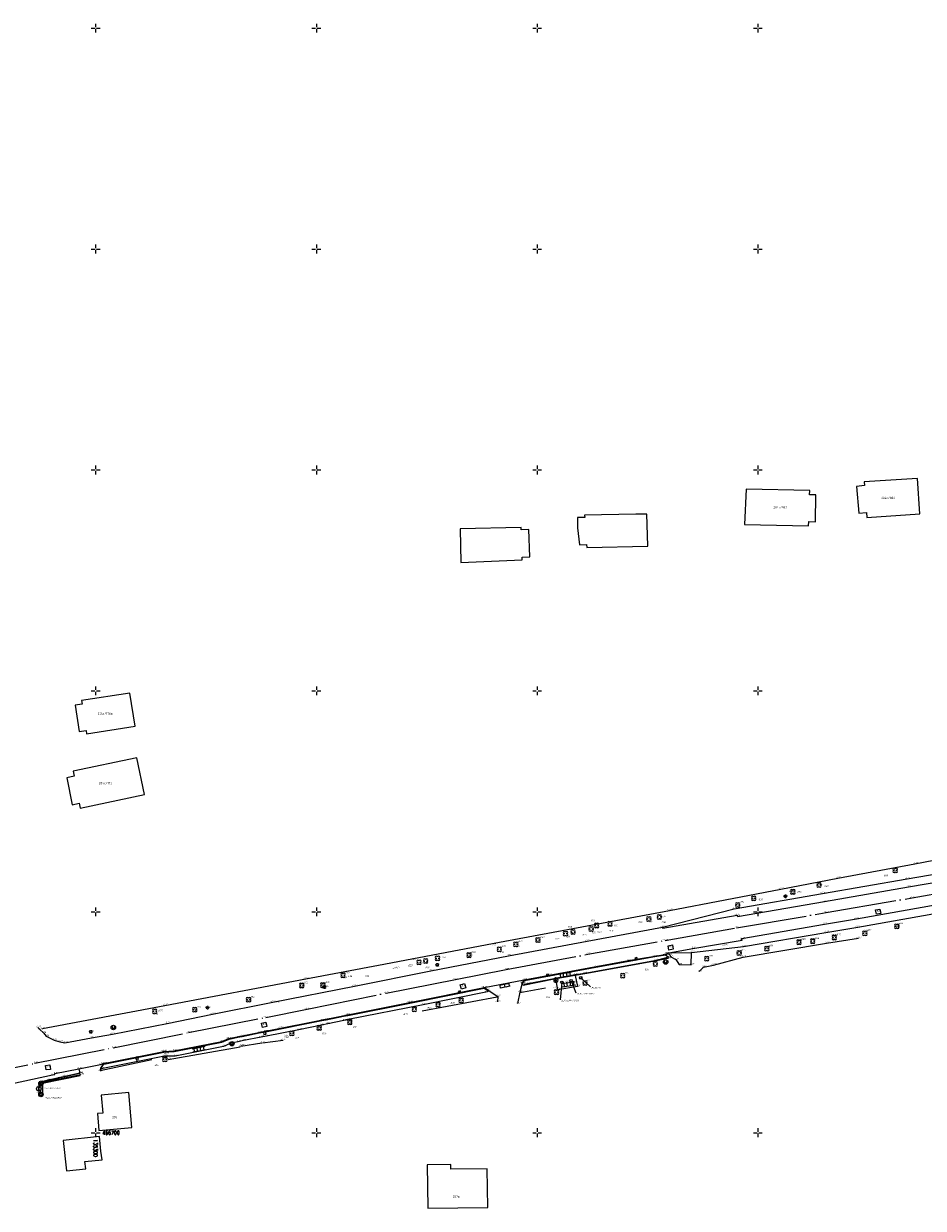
# Model space of a CAD drawing. Header units: metres. Extents: x 132947 to 136301, y 465956 to 467151.
# Tile 20 of 28: x 135284 to 135487, y 466683 to 466951. Entities that reach past the tile are written whole.
import ezdxf
from ezdxf.enums import TextEntityAlignment as Align

# ---------------------------------------------------------------- set-up
doc = ezdxf.new("R2010")
doc.units = ezdxf.units.M
doc.linetypes.add('ASWEG', pattern=[18, 16, -1, 0, -1])
doc.layers.get('0').update_dxf_attribs({"color": 8})
for name, color, linetype, lineweight in [('B-WE-GR-BOOM-T18', 253, 'Continuous', 18), ('B-WE-GW-HOOGTE-T18', 253, 'Continuous', 18), ('B-WE-IE-T18', 10, 'Continuous', 18), ('B-WE-IE-TERREINAFSCHEIDING_KUNSTMATIG_HEKWERK-G', 20, 'IE-TERREINAFSCHEIDING-KUNSTMATIG', 18), ('B-WE-IE-TERREINAFSCHEIDING_NATUURLIJK_HAAG-G', 60, 'IE-TERREINAFSCHEIDING-NATUURLIJK-HAAG', 18), ('B-WE-KL-ET_LS_OV_LICHTMAST-S', 190, 'Continuous', 25), ('N-WE-OG-BEBOUWING_HUISNUMMER-T25', 7, 'Continuous', 25), ('Q03_Asweg', 8, 'ASWEG', 18), ('Q235_Trottoirkolk', 8, 'Continuous', 18), ('Q251_Caikast', 8, 'Continuous', 18), ('Q26_Boom', 8, 'Continuous', 18), ('Q28_Rioolput_gem', 8, 'Continuous', 18), ('Q30_Verkeersbord', 8, 'Continuous', 18), ('Q39_Puntobject_overig', 8, 'Continuous', 18), ('Q54_Afvalbak', 8, 'Continuous', 18), ('S02_Klinkers', 8, 'Continuous', 18), ('S03_Tegels', 8, 'Continuous', 18), ('S100_Ruitkruis', 8, 'Continuous', 18), ('T10_Doorgang', 8, 'DOORGANG', 25), ('V011_Kant_asfalt', 8, 'Continuous', 18), ('V012_Kant_beton', 8, 'Continuous', 18), ('V02_Kant_klinkers', 8, 'Continuous', 18), ('V03_Kant_tegels', 8, 'Continuous', 18), ('V05_Kant_grindpuin', 8, 'Continuous', 18), ('W01_Kant_sloot', 8, 'Continuous', 18)]:
    doc.layers.add(name, color=color, linetype=linetype, lineweight=lineweight)
doc.layers.add('B-XX-OG-BEBOUWING-GV', color=8, linetype='Continuous')
doc.styles.add('NLCS-ISO-M200-T18_CURSIEF', font='NLCS-ISO.ttf', dxfattribs={"oblique": 15, "height": 0.36})
doc.styles.add('NLCS-ISO-M200-T25', font='NLCS-ISO.ttf', dxfattribs={"height": 0.5})
doc.styles.add('Romans', font='romans.shx', dxfattribs={"width": 0.7, "height": 0.9})
doc.styles.get("Standard").update_dxf_attribs({"font": 'romand.shx'})
doc.linetypes.add('DOORGANG', pattern='A,2,-2,[15,fgm.shx,S=1,R=0,X=0,Y=0],-4', length=8)
doc.linetypes.add('IE-TERREINAFSCHEIDING-KUNSTMATIG', pattern='A,4,[82,NLCS.SHX,S=0.75,R=90,X=0,Y=0],4,-2', length=10)
doc.linetypes.add('IE-TERREINAFSCHEIDING-NATUURLIJK-HAAG', pattern='A,7,-1.5,[67,NLCS.SHX,S=0.75,R=45,X=0,Y=0],-1.5', length=10)

# ---------------------------------------------------------------- blocks, each defined once
blk = doc.blocks.new('cai')
blk.add_circle((0, 0), 1)
at = {"width": 0.714}
blk.add_text('C', height=1, dxfattribs=at).set_placement((0.087, 0.002), align=Align.MIDDLE_CENTER)
blk = doc.blocks.new('aandbord')
blk.add_lwpolyline([(0.707, 0.707), (0, -1), (-0.707, 0.707)])
blk.add_circle((0, 0), 1)
blk = doc.blocks.new('rioolput')
for points in [[(-1, -1), (-1, 1)], [(-1, 1), (1, 1)], [(1, 1), (1, -1)], [(1, -1), (-1, -1)]]:
    blk.add_lwpolyline(points)
blk = doc.blocks.new('kolkl')
for points in [[(-0.498, 0), (-0.498, -0.998)], [(0.498, -1), (0.5, 0)], [(-0.498, -0.998), (0.498, -1)]]:
    blk.add_lwpolyline(points)
blk = doc.blocks.new('boom')
for centre, start, end in [((-0.499999, 0.499999), 0, 270), ((-0.499999, -0.499999), 90, 0), ((0.499999, 0.499999), 270, 180), ((0.499999, -0.499999), 180, 90)]:
    blk.add_arc(centre, 0.499999, start, end)
blk = doc.blocks.new('TEGELS2')
for points in [[(2, 2.25), (0, 2.25)], [(0, 0.75), (2, 0.75)], [(0.25, 3), (0.25, -3)], [(1.75, 3), (1.75, -3)], [(0, -0.75), (2, -0.75)], [(0, -2.25), (2, -2.25)]]:
    blk.add_lwpolyline(points)
blk = doc.blocks.new('klinkers2')
for p, q in [((0.01, 1.15), (0.31, 1.15)), ((0.31, -2.3), (0.31, 2.3)), ((0.31, 2.1), (1.51, 2.1)), ((0.31, 0), (1.51, 0)), ((1.51, -2.3), (1.51, 2.3)), ((1.51, 1.05), (1.81, 1.05)), ((0.01, -1.15), (0.31, -1.15)), ((0.31, -2.1), (1.51, -2.1)), ((1.51, -1.05), (1.81, -1.05))]:
    blk.add_line(p, q)
blk = doc.blocks.new('afvalbak')
for points in [[(-0.5, -0.5), (0, 0.5), (0.5, -0.5)], [(-0.35, -0.2), (0.35, -0.2)]]:
    blk.add_lwpolyline(points)
for start, end in [(0, 180), (180, 0)]:
    blk.add_arc((0, 0), 1, start, end)
blk = doc.blocks.new('punt')
blk.add_circle((0, 0), 0.6)
blk = doc.blocks.new('ruitkruis')
for p, q in [((-2, 0), (-0.4, 0)), ((0, 2), (0, 0.4)), ((0.4, 0), (2, 0)), ((0, -0.4), (0, -2))]:
    blk.add_line(p, q)
blk = doc.blocks.new('SKL-ET_OV_LICHTMAST-SO')
at = {"color": 0, "linetype": 'ByBlock', "lineweight": 18}
for points in [[(-1.2, 0), (-2, 0)], [(-1.4, 1.4), (-0.9, 0.9)], [(0, 2), (0, 1.2)], [(0.9, 0.9), (1.4, 1.4)], [(2, 0), (1.2, 0)], [(-1.4, -1.4), (-0.9, -0.9)], [(0, -1.2), (0, -2)], [(0.9, -0.9), (1.4, -1.4)]]:
    blk.add_lwpolyline(points, dxfattribs=at)
blk.add_circle((0, 0), 1, dxfattribs=at)

msp = doc.modelspace()

# ---------------------------------------------------------------- linework, layer by layer
at = {"layer": 'B-WE-IE-TERREINAFSCHEIDING_KUNSTMATIG_HEKWERK-G'}
for points in [[(135287.96, 466723.57), (135315.69, 466728.82), (135347.59, 466734.84), (135364.04, 466737.91), (135391.47, 466743.1), (135429.96, 466750.31), (135455.23, 466755.11), (135468.07, 466757.57), (135485.58, 466760.88), (135498.85, 466763.39), (135508.29, 466765.19), (135507.77, 466768.25), (135519.28, 466769.84)], [(135401.88, 466732.73), (135396.1, 466731.69)], [(135390.92, 466730.71), (135374, 466727.47)], [(135316.41, 466716.6), (135332.77, 466719.46)], [(135337.82, 466720.3), (135342.45, 466720.94)], [(135296.53, 466712.89), (135287.97, 466711.16), (135288, 466709.43), (135288.01, 466708.68)]]:
    msp.add_lwpolyline(points, dxfattribs=at)
at = {"layer": 'B-WE-IE-TERREINAFSCHEIDING_NATUURLIJK_HAAG-G'}
for points in [[(135301.03, 466714.05), (135312.76, 466716.56)], [(135296.66, 466713.13), (135288.03, 466711.38), (135287.67, 466710.92), (135287.58, 466710.41), (135287.55, 466708.79)]]:
    msp.add_lwpolyline(points, dxfattribs=at)
at = {"layer": 'B-XX-OG-BEBOUWING-GV'}
for points in [[(135472.9, 466840.25), (135474.59, 466840.39), (135474.68, 466839.25), (135486.7, 466840.06), (135486.16, 466848.09), (135474.04, 466847.28), (135474.11, 466846.45), (135472.32, 466846.28)], [(135461.7, 466844.37), (135461.73, 466845.36), (135447.32, 466845.68), (135447, 466837.65), (135461.48, 466837.36), (135461.51, 466838.3), (135463.02, 466838.29), (135463.15, 466844.36)], [(135411.29, 466832.44), (135425.05, 466832.73), (135424.91, 466837.66), (135424.84, 466840), (135422.33, 466839.96), (135410.76, 466839.79), (135410.77, 466839.24), (135409.13, 466839.21), (135409.17, 466836.91), (135409.6, 466833.08), (135411.21, 466833.13)], [(135396.38, 466836.45), (135396.36, 466836.97), (135382.55, 466836.7), (135382.7, 466829.05), (135396.63, 466829.62), (135396.61, 466830.24), (135398.34, 466830.33), (135398.13, 466836.53)], [(135296.82, 466797.78), (135296.95, 466797), (135295.36, 466796.75), (135296.29, 466790.82), (135297.84, 466791.06), (135297.96, 466790.26), (135308.94, 466791.98), (135307.76, 466799.49)], [(135295.11, 466780.69), (135293.45, 466780.32), (135294.67, 466774.24), (135296.3, 466774.6), (135296.54, 466773.42), (135311.04, 466776.52), (135309.35, 466784.81), (135294.88, 466781.84)], [(135300.4, 466704.33), (135300.74, 466700.51), (135308.21, 466701.18), (135307.51, 466709.08), (135301.23, 466708.52), (135301.6, 466704.43)], [(135297.57, 466693.45), (135301.48, 466693.88), (135301.16, 466695.81), (135300.86, 466699.15), (135292.63, 466698.26), (135293.38, 466691.34), (135297.75, 466691.82)], [(135375.08, 466692.71), (135375.21, 466682.89), (135388.8, 466683.07), (135388.68, 466691.83), (135380.47, 466691.72), (135380.46, 466692.79)]]:
    msp.add_lwpolyline(points, close=True, dxfattribs=at)
at = {"layer": 'Q03_Asweg'}
msp.add_polyline3d([(135268.98, 466712.28, -0.19), (135286.26, 466715.7, -0.17), (135303.98, 466719.24, -0.18), (135321.07, 466722.66, -0.13), (135338.52, 466726.09, -0.11), (135347.89, 466727.96, -0.13), (135365.8, 466731.58, -0.12), (135381.48, 466734.69, -0.11), (135393.02, 466736.9, -0.1), (135411.47, 466740.39, -0.1), (135428.98, 466743.51, -0.09), (135445.13, 466746.34, -0.11), (135465.49, 466749.83, -0.08), (135484.91, 466753.16, -0.06), (135500.03, 466755.76, -0.05), (135517.93, 466758.88, -0.04), (135517.65, 466758.78, -0.05), (135533.19, 466761.42, -0.04), (135550.02, 466764.39, -0.02), (135567.6, 466767.51, -0.03), (135582.4, 466770.17, -0.03)], dxfattribs=at)
at = {"layer": 'Q39_Puntobject_overig'}
for points in [[(135409.87, 466735.03), (135412.12, 466732.99)], [(135407.68, 466734.38), (135408.79, 466731.64)]]:
    msp.add_lwpolyline(points, dxfattribs=at)
at = {"layer": 'Q39_Puntobject_overig', "elevation": 0.01}
msp.add_lwpolyline([(135405.63, 466734.02), (135405.19, 466730.04)], dxfattribs=at)
at = {"layer": 'T10_Doorgang'}
msp.add_polyline3d([(135332.93, 466719.55, -0.11), (135337.66, 466720.3, -0.18)], dxfattribs=at)
at = {"layer": 'V011_Kant_asfalt'}
for points in [[(135286.93, 466723.84, -0.23), (135287.37, 466723.33, -0.24), (135288.18, 466722.57, -0.26), (135288.82, 466721.81, -0.26), (135290.65, 466720.97, -0.24), (135291.88, 466720.58, -0.23), (135293.02, 466720.3, -0.23), (135299.06, 466721.45, -0.24), (135303.84, 466722.3, -0.25), (135316.2, 466724.75, -0.24), (135326.49, 466726.85, -0.22), (135340.14, 466729.54, -0.22), (135358.6, 466733.17, -0.22), (135375.89, 466736.62, -0.18), (135393.54, 466740.06, -0.16), (135411.34, 466743.35, -0.17), (135428.42, 466746.52, -0.17), (135428.49, 466746.27, -0.15), (135445.29, 466749.24, -0.19), (135445.35, 466748.94, -0.18), (135465.09, 466752.31, -0.17), (135484.13, 466755.62, -0.14), (135499.65, 466758.29, -0.14)], [(135281.16, 466711.14, -0.2), (135290.22, 466713.06, -0.18), (135290.8, 466713.2, -0.19), (135290.79, 466713.38, -0.18), (135296.2, 466714.48, -0.2), (135301.13, 466715.41, -0.2), (135301.77, 466715.67, -0.22), (135315.42, 466718.4, -0.19), (135317.75, 466718.49, -0.19), (135328.56, 466720.62, -0.21), (135330.19, 466721.33, -0.2), (135341.88, 466723.68, -0.19), (135357.09, 466726.68, -0.2), (135371.13, 466729.49, -0.18), (135388, 466732.86, -0.2), (135397.09, 466734.58, -0.18), (135402.74, 466735.65, -0.17), (135420.67, 466738.95, -0.15), (135429.37, 466740.42, -0.16), (135429.51, 466740.57, -0.15), (135429.52, 466740.68, -0.15), (135429.84, 466740.71, -0.16), (135435.3, 466741.72, -0.14), (135446.44, 466743.58, -0.15), (135446.35, 466743.92, -0.17), (135465.08, 466747.17, -0.15), (135472.31, 466748.41, -0.16), (135490.62, 466751.61, -0.15)]]:
    msp.add_polyline3d(points, dxfattribs=at)
at = {"layer": 'V012_Kant_beton'}
for points in [[(135429.74, 466739.43, -0.04), (135427.04, 466738.93, 0), (135410.78, 466735.97, -0.02), (135408.63, 466735.61, -0.01), (135404.22, 466734.79, 0), (135396.86, 466733.35, -0.08)], [(135296.46, 466713.36, -0.13), (135293.04, 466712.63, -0.09), (135292, 466712.42, -0.07), (135289.66, 466711.83, -0.02), (135287.68, 466711.39, 0), (135287.56, 466711.3, 0), (135287.45, 466711.15, 0.01), (135287.46, 466711.03, 0.01), (135287.45, 466710.95, 0.02)]]:
    msp.add_polyline3d(points, dxfattribs=at)
at = {"layer": 'V02_Kant_klinkers'}
for points in [[(135429.84, 466740.71, -0.16), (135429.91, 466740.25, -0.19), (135430.01, 466740.32, -0.19), (135430.29, 466739.81, -0.25), (135431.41, 466739.2, -0.32), (135432.17, 466738.03, -0.38), (135434.92, 466738.02, -0.43), (135434.98, 466740.81, -0.21)], [(135388, 466732.86, -0.2), (135391.09, 466730.85, -0.1), (135391.06, 466729.63, -0.09)], [(135397.09, 466734.58, -0.18), (135396.58, 466733.82, -0.16), (135396.07, 466731.83, -0.16), (135395.57, 466729.23, -0.1)], [(135296.2, 466714.48, -0.2), (135296.45, 466713.46, -0.2), (135293.01, 466712.74, -0.19), (135289.61, 466711.98, -0.19), (135287.67, 466711.52, -0.17), (135287.46, 466711.42, -0.19), (135287.36, 466711.3, -0.19), (135287.3, 466711.06, -0.18), (135287.11, 466710.37, -0.15), (135287.04, 466710.26, -0.16), (135287.03, 466709.56, -0.16), (135287.22, 466708.88, -0.2)]]:
    msp.add_polyline3d(points, dxfattribs=at)
at = {"layer": 'V03_Kant_tegels'}
for points in [[(135428.42, 466746.52, -0.17), (135444.6, 466750.66, -0.21), (135464.67, 466754.16, -0.26), (135483.82, 466757.46, -0.22), (135499.22, 466760.12, -0.2), (135517.01, 466763.16, -0.2), (135522.61, 466764.18, -0.21), (135533.61, 466766.08, -0.19), (135551.65, 466769.15, -0.17), (135569.54, 466772.25, -0.18), (135571.62, 466772.6, -0.15), (135585.74, 466775.37, -0.17)], [(135429.84, 466740.71, -0.16), (135434.98, 466740.81, -0.21), (135446.75, 466742.11, -0.22), (135465.42, 466745.34, -0.23), (135472.61, 466746.53, -0.25), (135490.9, 466749.76, -0.25), (135509.32, 466752.93, -0.21), (135514.57, 466753.86, -0.21), (135523.66, 466755.39, -0.24), (135540.74, 466758.31, -0.19), (135558.3, 466761.38, -0.16), (135569.72, 466763.26, -0.2), (135574.98, 466764.29, -0.2)], [(135396.77, 466733.42, -0.12), (135396.72, 466733.79, -0.05), (135397.15, 466734.46, -0.04), (135413.31, 466737.44, -0.02), (135426.66, 466739.88, -0.01), (135429.04, 466740.26, -0.03), (135429.73, 466739.74, -0.07), (135427.01, 466738.99, -0.01), (135410.77, 466736.05, 0), (135408.61, 466735.69, 0.01), (135404.26, 466734.88, 0.02), (135397.9, 466733.66, -0.03), (135396.77, 466733.42, -0.12)], [(135408.63, 466735.61, -0.01), (135409.16, 466733.12, -0.01), (135404.68, 466732.36, 0.01), (135404.22, 466734.79, 0)], [(135330.61, 466720.27, -0.06), (135328.98, 466719.54, -0.06), (135318, 466717.33, -0.05), (135315.61, 466717.29, 0.07), (135301.27, 466714.48, -0.07), (135301.24, 466714.59, -0.08), (135301.87, 466715.56, -0.07), (135301.88, 466715.54, -0.07), (135315.44, 466718.25, -0.06), (135317.76, 466718.34, -0.06), (135328.57, 466720.46, -0.07), (135330.22, 466721.19, -0.06), (135332.18, 466721.6, -0.06), (135333.19, 466721.8, -0.18), (135337.08, 466722.57, -0.15), (135338.47, 466722.86, -0.05), (135351.22, 466725.36, -0.06), (135352.2, 466725.55, -0.18), (135356.14, 466726.35, -0.17), (135357.12, 466726.56, -0.06), (135371.17, 466729.35, -0.03), (135388, 466732.69, -0.05), (135388.66, 466732.25, -0.03), (135388.73, 466731.88, -0.03), (135374.17, 466728.92, -0.04), (135357.24, 466725.59, -0.04), (135356.25, 466725.36, -0.12), (135352.56, 466724.6, -0.14), (135351.14, 466724.3, -0.06), (135346.05, 466723.31, -0.07), (135338.67, 466721.82, -0.04), (135337.52, 466721.64, -0.12), (135333.52, 466720.83, -0.14), (135332.29, 466720.53, -0.07), (135330.61, 466720.27, -0.06)]]:
    msp.add_polyline3d(points, dxfattribs=at)
at = {"layer": 'V05_Kant_grindpuin'}
msp.add_polyline3d([(135301.77, 466715.67, -0.22), (135301.1, 466714.63, -0.15), (135301.09, 466713.92, -0.17)], dxfattribs=at)
at = {"layer": 'W01_Kant_sloot'}
msp.add_polyline3d([(135436.7, 466736.47, -0.71), (135437.68, 466737.43, -0.59), (135439.98, 466737.94, -0.77), (135446.65, 466739.75, -0.43), (135465.53, 466742.87, -0.46), (135472.82, 466744.02, -0.41)], dxfattribs=at)

# ---------------------------------------------------------------- block references
at = {"layer": 'B-WE-KL-ET_LS_OV_LICHTMAST-S', "xscale": 0.2, "yscale": 0.2, "zscale": 0.2}
for p in [(135456.22, 466753.48, -0.26), (135377.37, 466738, -0.17), (135351.81, 466732.95, -0.23), (135325.32, 466728.3), (135298.91, 466722.83, -0.29)]:
    msp.add_blockref('SKL-ET_OV_LICHTMAST-SO', p, dxfattribs=at)
at = {"layer": 'Q235_Trottoirkolk', "xscale": 0.5, "yscale": 0.5, "zscale": 0.5}
for p, rotation in [((135422.49, 466739.07, -0.03), 198.3263939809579), ((135402.42, 466735.34, -0.06), 189.693007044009), ((135382.5, 466731.55, -0.04), 195.156471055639), ((135338.26, 466722.76, -0.07), 11.5942033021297), ((135309.34, 466716.97, -0.05), 17.5281242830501)]:
    msp.add_blockref('kolkl', p, dxfattribs=dict(at, rotation=rotation))
at = {"layer": 'Q251_Caikast', "xscale": 0.5, "yscale": 0.5, "zscale": 0.5}
msp.add_blockref('cai', (135287.14, 466709.92), dxfattribs=at)
at = {"layer": 'Q26_Boom', "xscale": 0.5, "yscale": 0.5, "zscale": 0.5}
for p in [(135481.09, 466759.37, -0.2), (135463.83, 466756.08, -0.17), (135449.02, 466753.04, -0.22), (135457.91, 466754.51, -0.25), (135445.44, 466751.54, -0.18), (135425.3, 466748.38), (135427.68, 466748.84), (135406.42, 466745.05), (135408.13, 466745.41), (135412.24, 466746.1), (135413.5, 466746.9), (135416.49, 466747.28), (135474.23, 466745.14, -0.31), (135481.46, 466746.71, -0.3), (135395.18, 466742.65), (135400.17, 466743.6), (135459.33, 466743.12, -0.19), (135462.4, 466743.35, -0.25), (135467.3, 466744.17, -0.14), (135384.58, 466740.17), (135391.45, 466741.51), (135445.76, 466740.67, -0.21), (135452.02, 466741.66, -0.25), (135373.24, 466738.55), (135374.77, 466738.84), (135377.44, 466739.44), (135426.76, 466738.16), (135438.41, 466739.39, -0.19), (135356.03, 466735.6), (135419.4, 466735.54), (135346.66, 466733.32, -0.28), (135351.47, 466733.38, -0.12), (135404.39, 466731.81), (135410.82, 466733.87), (135334.62, 466730.09, -0.22), (135377.53, 466728.96, 0.05), (135382.79, 466729.97, -0.01), (135313.4, 466727.49), (135322.45, 466727.84, -0.14), (135372.18, 466727.94, 0.03), (135350.64, 466723.73, 0.05), (135357.57, 466725.02, -0.06), (135344.44, 466722.47, 0), (135315.67, 466716.61, 0.07)]:
    msp.add_blockref('boom', p, dxfattribs=at)
at = {"layer": 'Q28_Rioolput_gem'}
for p, xscale, yscale, zscale, rotation in [((135477.25, 466750.04, -0.09), 0.4999999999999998, 0.4999999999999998, 0.4999999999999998, 279.7717330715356), ((135430.25, 466741.93, -0.11), 0.5, 0.5, 0.5, 281.5273556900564), ((135383.23, 466733.13, -0.14), 0.5, 0.5, 0.5, 287.1705964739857), ((135338.15, 466724.39, -0.14), 0.5, 0.5, 0.5, 283.2827992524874), ((135289.2, 466714.76, -0.15), 0.5, 0.5, 0.5, 277.8875985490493)]:
    msp.add_blockref('rioolput', p, dxfattribs=dict(at, xscale=xscale, yscale=yscale, zscale=zscale, rotation=rotation))
at = {"layer": 'Q30_Verkeersbord', "xscale": 0.5, "yscale": 0.5, "zscale": 0.5}
for p in [(135429.11, 466738.62, -0.07), (135304.02, 466723.81, -0.13), (135330.88, 466720.13, -0.05), (135287.62, 466711.13), (135287.61, 466708.65)]:
    msp.add_blockref('aandbord', p, dxfattribs=at)
at = {"layer": 'Q39_Puntobject_overig', "xscale": 0.5, "yscale": 0.5, "zscale": 0.5}
for p in [(135407.68, 466734.38), (135409.87, 466735.03), (135405.63, 466734.02)]:
    msp.add_blockref('punt', p, dxfattribs=at)
at = {"layer": 'Q54_Afvalbak', "xscale": 0.5, "yscale": 0.5, "zscale": 0.5}
msp.add_blockref('afvalbak', (135404.25, 466734.52), dxfattribs=at)
at = {"layer": 'S02_Klinkers', "xscale": 0.4999999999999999, "yscale": 0.4999999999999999, "zscale": 0.4999999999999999, "rotation": 100.7349400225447}
msp.add_blockref('klinkers2', (135392.77, 466732.79, -0.12), dxfattribs=at)
at = {"layer": 'S03_Tegels'}
for p, xscale, yscale, zscale, rotation in [((135406.44, 466735.28, 0.01), 0.5, 0.5, 0.5, 99.66826820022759), ((135407.28, 466733.12, 0.01), 0.4999999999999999, 0.4999999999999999, 0.4999999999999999, 99.66826820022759), ((135323.49, 466718.43, -0.05), 0.4999999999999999, 0.4999999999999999, 0.4999999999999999, 101.0588118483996)]:
    msp.add_blockref('TEGELS2', p, dxfattribs=dict(at, xscale=xscale, yscale=yscale, zscale=zscale, rotation=rotation))
at = {"layer": 'S100_Ruitkruis', "xscale": 0.5, "yscale": 0.5, "zscale": 0.5}
for p in [(135300, 466950), (135350, 466950), (135400, 466950), (135450, 466950), (135300, 466900), (135350, 466900), (135400, 466900), (135450, 466900), (135300, 466850), (135350, 466850), (135400, 466850), (135450, 466850), (135300, 466800), (135350, 466800), (135400, 466800), (135450, 466800), (135300, 466750), (135350, 466750), (135400, 466750), (135450, 466750), (135300, 466700), (135350, 466700), (135400, 466700), (135450, 466700)]:
    msp.add_blockref('ruitkruis', p, dxfattribs=at)

# ---------------------------------------------------------------- texts
at = {"layer": 'B-WE-GR-BOOM-T18', "style": 'NLCS-ISO-M200-T18_CURSIEF', "oblique": 15}
for s, p in [('Ø65', (135478.52, 466758.02, -0.2)), ('Ø50', (135458.93, 466754.31, -0.25)), ('Ø40', (135465.01, 466755.64, -0.17)), ('Ø30', (135445.94, 466752.04, -0.18)), ('Ø30', (135450.14, 466752.6, -0.22)), ('Ø30', (135412.21, 466747.87)), ('Ø30', (135406.98, 466746.43)), ('Ø35', (135417.36, 466746.74)), ('Ø30', (135422.89, 466747.45)), ('Ø50', (135428.18, 466747.45)), ('Ø30', (135474.73, 466745.64, -0.31)), ('Ø30', (135481.96, 466747.21, -0.3)), ('Ø40', (135395.68, 466743.15)), ('Ø40', (135400.67, 466744.1)), ('Ø25', (135404.09, 466743.74)), ('Ø25', (135410.22, 466744.63)), ('Ø25', (135459.83, 466743.62, -0.19)), ('Ø40', (135462.9, 466743.85, -0.25)), ('Ø25', (135467.8, 466744.67, -0.14)), ('Ø25', (135385.08, 466740.67)), ('Ø25', (135391.95, 466742.01)), ('Ø35', (135438.91, 466739.89, -0.19)), ('Ø25', (135446.26, 466741.17, -0.21)), ('Ø30', (135452.52, 466742.16, -0.25)), ('Ø35', (135370.83, 466737.66)), ('Ø25', (135374.65, 466737.19)), ('Ø35', (135378.42, 466739.5)), ('Ø35', (135356.53, 466736.1)), ('Ø35', (135411.32, 466734.37)), ('Ø35', (135419.9, 466736.04)), ('Ø35', (135424.34, 466736.76)), ('Ø25', (135347.16, 466733.82, -0.28)), ('Ø45', (135351.97, 466733.88, -0.12)), ('Ø45', (135335.12, 466730.59, -0.22)), ('Ø25', (135380.37, 466729.21, -0.01)), ('Ø35', (135401.98, 466730.5)), ('Ø75', (135314.21, 466727.45)), ('Ø40', (135322.95, 466728.34, -0.14)), ('Ø25', (135369.72, 466726.64, 0.03)), ('Ø25', (135375.13, 466728.1, 0.05)), ('Ø30', (135358.23, 466723.75, -0.06)), ('Ø25', (135345.12, 466721.26, 0)), ('Ø30', (135351.29, 466722.29, 0.05)), ('Ø60', (135313.38, 466715.11, 0.07))]:
    msp.add_text(s, height=0.36, dxfattribs=at).set_placement(p)
at = {"layer": 'B-WE-GW-HOOGTE-T18', "style": 'NLCS-ISO-M200-T18_CURSIEF', "oblique": 15}
for s, p in [('-0.14', (135481.08, 466758.71)), ('-0.20', (135481.09, 466759.37)), ('-0.27', (135485.58, 466760.88)), ('-0.17', (135463.83, 466756.08)), ('-0.17', (135463.94, 466755.91)), ('-0.27', (135468.07, 466757.57)), ('-0.22', (135483.82, 466757.46)), ('-0.22', (135449.02, 466753.04)), ('-0.28', (135455.23, 466755.11)), ('-0.26', (135456.22, 466753.48)), ('-0.15', (135457.31, 466754.48)), ('-0.25', (135457.91, 466754.51)), ('-0.26', (135464.67, 466754.16)), ('-0.14', (135484.13, 466755.62)), ('-0.06', (135484.91, 466753.16)), ('-0.27', (135429.96, 466750.31)), ('-0.21', (135444.6, 466750.66)), ('-0.18', (135445.44, 466751.54)), ('-0.21', (135445.46, 466751.32)), ('-0.21', (135449.09, 466752.73)), ('-0.17', (135465.09, 466752.31)), ('-0.14', (135428.48, 466748.76)), ('-0.19', (135445.29, 466749.24)), ('-0.18', (135445.35, 466748.94)), ('-0.08', (135465.49, 466749.83)), ('-0.16', (135472.31, 466748.41)), ('-0.09', (135477.25, 466750.04)), ('-0.20', (135408.16, 466745)), ('-0.21', (135412.64, 466745.14)), ('-0.20', (135413.89, 466745.22)), ('-0.10', (135416.75, 466745.55)), ('-0.12', (135425.46, 466747.59)), ('-0.17', (135428.42, 466746.52)), ('-0.15', (135428.49, 466746.27)), ('-0.11', (135445.13, 466746.34)), ('-0.15', (135465.08, 466747.17)), ('-0.23', (135465.42, 466745.34)), ('-0.25', (135472.61, 466746.53)), ('-0.31', (135474.23, 466745.14)), ('-0.22', (135474.25, 466745.56)), ('-0.30', (135481.46, 466746.71)), ('-0.19', (135481.52, 466746.39)), ('-0.17', (135390.05, 466742.41)), ('-0.17', (135400.23, 466742.93)), ('-0.24', (135406.8, 466744.24)), ('-0.17', (135411.34, 466743.35)), ('-0.09', (135428.98, 466743.51)), ('-0.15', (135442.48, 466742.31)), ('-0.17', (135446.35, 466743.92)), ('-0.15', (135446.44, 466743.58)), ('-0.19', (135459.33, 466743.12)), ('-0.16', (135459.35, 466743.35)), ('-0.16', (135462.19, 466743.61)), ('-0.25', (135462.4, 466743.35)), ('-0.46', (135465.53, 466742.87)), ('-0.17', (135467.24, 466744.64)), ('-0.14', (135467.3, 466744.17)), ('-0.41', (135472.82, 466744.02)), ('-0.13', (135384.72, 466739.91)), ('-0.16', (135391.86, 466740.67)), ('-0.16', (135393.54, 466740.06)), ('-0.11', (135395.42, 466741.98)), ('-0.10', (135411.47, 466740.39)), ('-0.01', (135426.66, 466739.88)), ('-0.03', (135429.04, 466740.26)), ('-0.16', (135429.37, 466740.42)), ('-0.15', (135429.51, 466740.57)), ('-0.19', (135429.91, 466740.25)), ('-0.11', (135430.25, 466741.93)), ('-0.25', (135430.29, 466739.81)), ('-0.21', (135434.98, 466740.81)), ('-0.14', (135435.3, 466741.72)), ('-0.19', (135445.74, 466740.89)), ('-0.21', (135445.76, 466740.67)), ('-0.43', (135446.65, 466739.75)), ('-0.22', (135446.75, 466742.11)), ('-0.25', (135452.02, 466741.66)), ('-0.18', (135452.1, 466741.98)), ('-0.19', (135367.78, 466737.09)), ('-0.21', (135368.29, 466737.25)), ('-0.24', (135371.9, 466739.17)), ('-0.23', (135373.4, 466738.22)), ('-0.19', (135374.61, 466738.42)), ('-0.17', (135377.37, 466738)), ('-0.10', (135377.41, 466738.98)), ('-0.02', (135413.31, 466737.44)), ('-0.15', (135420.67, 466738.95)), ('-0.03', (135422.31, 466739.01)), ('-0.03', (135422.49, 466739.07)), ('+0.00', (135427.04, 466738.93)), ('-0.01', (135427.01, 466738.99)), ('-0.07', (135429.11, 466738.62)), ('-0.04', (135429.74, 466739.43)), ('-0.32', (135431.41, 466739.2)), ('-0.38', (135432.17, 466738.03)), ('-0.43', (135434.92, 466738.02)), ('-0.59', (135437.68, 466737.43)), ('-0.19', (135438.41, 466739.39)), ('-0.77', (135439.98, 466737.94)), ('-0.30', (135347.59, 466734.84)), ('-0.19', (135356.31, 466734.97)), ('-0.20', (135357.45, 466735.26)), ('-0.16', (135361.3, 466735.24)), ('-0.18', (135375.89, 466736.62)), ('-0.11', (135381.48, 466734.69)), ('-0.10', (135393.02, 466736.9)), ('-0.18', (135397.09, 466734.58)), ('-0.04', (135397.15, 466734.46)), ('-0.07', (135402.2, 466735.3)), ('-0.06', (135402.42, 466735.34)), ('-0.17', (135402.74, 466735.65)), ('+0.00', (135404.22, 466734.79)), ('+0.02', (135404.26, 466734.88)), ('0.00', (135407.01, 466735.86)), ('+0.01', (135408.61, 466735.69)), ('-0.01', (135408.63, 466735.61)), ('-0.02', (135410.78, 466735.97)), ('0.00', (135410.77, 466736.05)), ('-0.71', (135436.7, 466736.47)), ('-0.28', (135346.66, 466733.32)), ('-0.25', (135346.73, 466732.96)), ('-0.12', (135351.47, 466733.38)), ('-0.11', (135351.56, 466733.16)), ('-0.23', (135351.81, 466732.95)), ('-0.86', (135352.11, 466732.96)), ('-0.22', (135358.6, 466733.17)), ('-0.12', (135365.8, 466731.58)), ('-0.04', (135382.5, 466731.55)), ('-0.14', (135383.23, 466733.13)), ('-0.20', (135388, 466732.86)), ('-0.05', (135388, 466732.69)), ('-0.03', (135388.66, 466732.25)), ('-0.03', (135388.73, 466731.88)), ('-0.12', (135392.77, 466732.79)), ('-0.16', (135396.07, 466731.83)), ('-0.16', (135396.58, 466733.82)), ('-0.05', (135396.72, 466733.79)), ('-0.12', (135396.77, 466733.42)), ('-0.08', (135396.86, 466733.35)), ('-0.03', (135397.9, 466733.66)), ('-0.04', (135404.22, 466732.71)), ('+0.01', (135404.68, 466732.36)), ('+0.01', (135406.71, 466734.13)), ('-0.01', (135409.16, 466733.12)), ('-0.15', (135410.99, 466733.4)), ('-0.22', (135334.62, 466730.09)), ('-0.18', (135334.77, 466729.71)), ('-0.22', (135340.14, 466729.54)), ('-0.18', (135341.12, 466729.47)), ('-0.18', (135371.13, 466729.49)), ('-0.03', (135371.17, 466729.35)), ('-0.04', (135374.17, 466728.92)), ('+0.05', (135377.53, 466728.96)), ('+0.08', (135377.54, 466729.12)), ('-0.05', (135382.29, 466731.49)), ('+0.04', (135382.76, 466730.19)), ('-0.01', (135382.79, 466729.97)), ('-0.09', (135391.06, 466729.63)), ('-0.10', (135391.09, 466730.85)), ('-0.10', (135395.57, 466729.23)), ('+0.15', (135313.49, 466726.63)), ('-0.22', (135315.69, 466728.82)), ('-0.14', (135322.45, 466727.84)), ('-0.19', (135322.59, 466727.46)), ('-0.25', (135325.35, 466728.14)), ('-0.22', (135326.49, 466726.85)), ('-0.13', (135347.89, 466727.96)), ('-0.17', (135356.14, 466726.35)), ('-0.20', (135357.09, 466726.68)), ('-0.06', (135357.12, 466726.56)), ('+0.03', (135372.18, 466727.94)), ('+0.04', (135372.24, 466728.15)), ('-0.23', (135286.93, 466723.84)), ('-0.17', (135287.96, 466723.57)), ('-0.13', (135304.02, 466723.81)), ('-0.24', (135316.2, 466724.75)), ('-0.14', (135338.15, 466724.39)), ('-0.11', (135338.52, 466726.09)), ('-0.19', (135341.88, 466723.68)), ('+0.06', (135350.47, 466723.96)), ('+0.05', (135350.64, 466723.73)), ('-0.06', (135351.14, 466724.3)), ('-0.06', (135351.22, 466725.36)), ('-0.18', (135352.2, 466725.55)), ('-0.14', (135352.56, 466724.6)), ('-0.12', (135356.25, 466725.36)), ('-0.04', (135357.24, 466725.59)), ('+0.01', (135357.56, 466725.33)), ('-0.06', (135357.57, 466725.02)), ('-0.24', (135287.37, 466723.33)), ('-0.26', (135288.18, 466722.57)), ('-0.26', (135288.82, 466721.81)), ('-0.24', (135290.65, 466720.97)), ('-0.29', (135298.91, 466722.83)), ('-0.24', (135299.06, 466721.45)), ('-0.25', (135303.84, 466722.3)), ('-0.13', (135321.07, 466722.66)), ('-0.20', (135330.19, 466721.33)), ('-0.06', (135330.22, 466721.19)), ('-0.06', (135332.18, 466721.6)), ('-0.18', (135333.19, 466721.8)), ('-0.14', (135333.52, 466720.83)), ('-0.15', (135337.08, 466722.57)), ('-0.12', (135337.52, 466721.64)), ('-0.07', (135338.26, 466722.76)), ('-0.06', (135338.46, 466722.8)), ('-0.05', (135338.47, 466722.86)), ('-0.04', (135338.67, 466721.82)), ('-0.36', (135342.45, 466720.94)), ('-0.16', (135342.95, 466721.8)), ('-0.42', (135343.07, 466721.45)), ('+0.02', (135344.32, 466722.71)), ('0.00', (135344.44, 466722.47)), ('-0.07', (135346.05, 466723.31)), ('-0.23', (135291.88, 466720.58)), ('-0.23', (135293.02, 466720.3)), ('-0.18', (135303.98, 466719.24)), ('-0.19', (135315.42, 466718.4)), ('-0.06', (135315.44, 466718.25)), ('-0.19', (135317.75, 466718.49)), ('-0.21', (135328.56, 466720.62)), ('-0.07', (135328.57, 466720.46)), ('-0.06', (135328.98, 466719.54)), ('-0.06', (135330.61, 466720.27)), ('-0.05', (135330.88, 466720.13)), ('-0.07', (135332.29, 466720.53)), ('-0.09', (135332.77, 466719.46)), ('-0.11', (135332.93, 466719.55)), ('-0.06', (135333.27, 466719.74)), ('-0.18', (135337.66, 466720.3)), ('-0.17', (135286.26, 466715.7)), ('-0.22', (135301.77, 466715.67)), ('-0.07', (135301.88, 466715.54)), ('-0.05', (135309.34, 466716.97)), ('-0.06', (135309.54, 466717.03)), ('+0.07', (135315.57, 466716.85)), ('+0.07', (135315.61, 466717.29)), ('+0.07', (135315.67, 466716.61)), ('+0.01', (135315.96, 466717.78)), ('-0.02', (135316.41, 466716.6)), ('-0.05', (135318, 466717.33)), ('-0.15', (135289.2, 466714.76)), ('-0.18', (135290.22, 466713.06)), ('-0.18', (135290.79, 466713.38)), ('-0.19', (135290.8, 466713.2)), ('-0.20', (135296.2, 466714.48)), ('-0.20', (135296.45, 466713.46)), ('-0.13', (135296.46, 466713.36)), ('-0.20', (135296.66, 466713.13)), ('-0.16', (135301.03, 466714.05)), ('-0.17', (135301.09, 466713.92)), ('-0.20', (135301.13, 466715.41)), ('-0.07', (135301.27, 466714.48)), ('-0.16', (135287.04, 466710.26)), ('-0.15', (135287.11, 466710.37)), ('+0.01', (135287.46, 466711.03)), ('-0.17', (135287.67, 466711.52)), ('0.00', (135287.68, 466711.39)), ('-0.19', (135289.61, 466711.98)), ('-0.02', (135289.66, 466711.83)), ('-0.07', (135292, 466712.42)), ('-0.19', (135293.01, 466712.74)), ('-0.09', (135293.04, 466712.63)), ('-0.16', (135287.03, 466709.56)), ('-0.20', (135287.22, 466708.88))]:
    msp.add_text(s, height=0.36, dxfattribs=at).set_placement(p, align=Align.CENTER)
at = {"layer": 'B-WE-IE-T18', "style": 'NLCS-ISO-M200-T18_CURSIEF', "oblique": 15}
for s, p in [('PLASTIC', (135412.32, 466732.61)), ('GLASCONTAINER', (135405.38, 466729.76)), ('GLASCONTAINER', (135408.98, 466731.29)), ('RECLAMEBORD', (135288.37, 466709.86)), ('RECLAMEBORD', (135288.62, 466707.73))]:
    msp.add_text(s, height=0.36, dxfattribs=at).set_placement(p)
at = {"layer": 'N-WE-OG-BEBOUWING_HUISNUMMER-T25', "style": 'NLCS-ISO-M200-T25'}
for s, p in [('204c/082', (135479.51, 466843.67)), ('204c/083', (135455.07, 466841.52)), ('204c/176a', (135302.15, 466794.87)), ('204c/176', (135302.24, 466779.11)), ('209', (135304.35, 466703.51)), ('207a', (135381.65, 466685.55))]:
    msp.add_text(s, height=0.5, dxfattribs=at).set_placement(p, align=Align.MIDDLE_CENTER)
at = {"layer": 'S100_Ruitkruis', "style": 'Romans', "width": 0.7}
msp.add_text('466700', height=0.9, dxfattribs=at).set_placement((135301.5, 466700), align=Align.MIDDLE_LEFT)
msp.add_text('135300', height=0.9, rotation=270, dxfattribs=at).set_placement((135300, 466698.5), align=Align.MIDDLE_LEFT)

doc.saveas('drawing.dxf')
